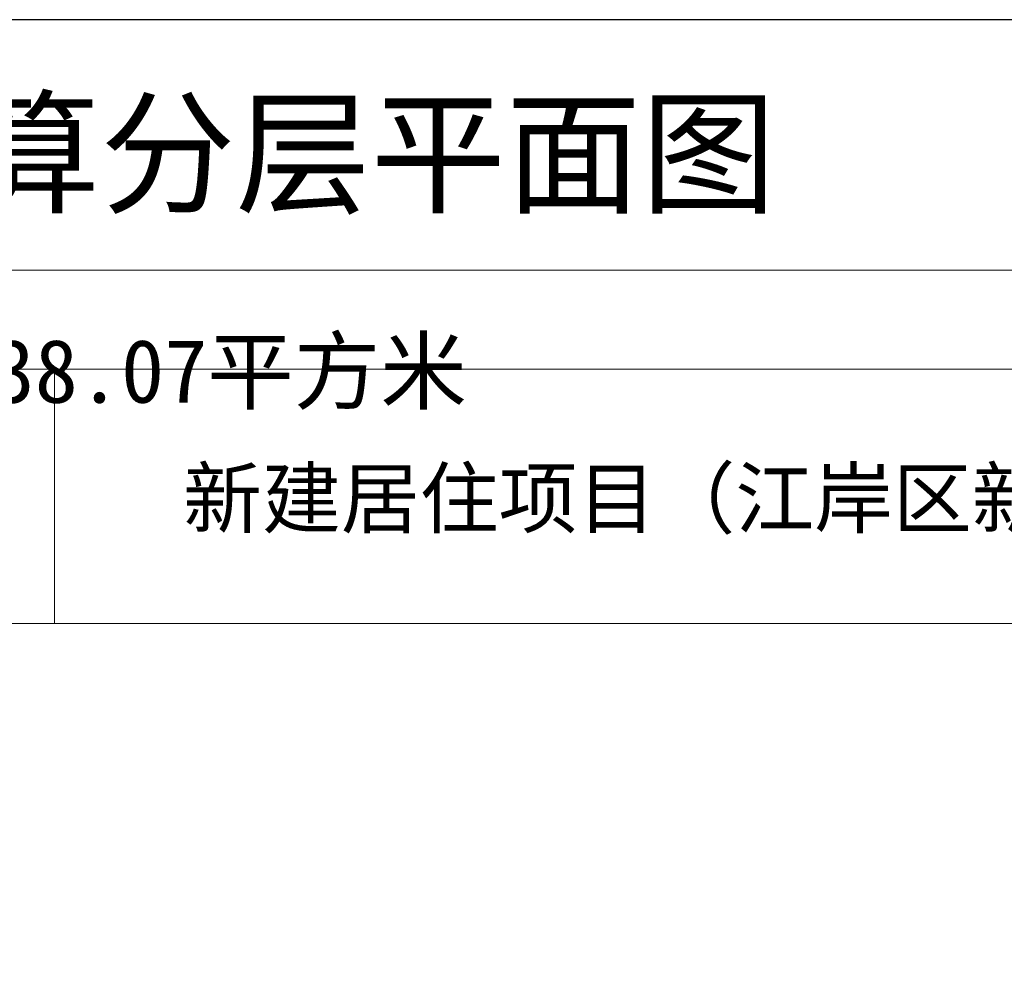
# Model space of a CAD drawing. Header units: millimetres. Extents: x 296296 to 297283, y 219875 to 220035.
# Tile 161 of 256: x 296890 to 296902, y 220022 to 220035. Entities that reach past the tile are written whole.
import ezdxf
from ezdxf.enums import TextEntityAlignment as Align

# ---------------------------------------------------------------- set-up
doc = ezdxf.new("R2010")
doc.units = ezdxf.units.MM
doc.layers.add('$计容结果', color=7, linetype='Continuous')
for name, color, linetype, lineweight in [('243100', 255, 'Continuous', 9), ('A21400', 255, 'Continuous', 9), ('A67000', 255, 'Continuous', 9), ('图廓', 255, 'Continuous', 9)]:
    doc.layers.add(name, color=color, linetype=linetype, lineweight=lineweight)
doc.layers.add('打印图框', color=252, linetype='Continuous', plot=False)
doc.styles.add('dw', font='simhei.ttf')
doc.styles.add('style1', font='simhei.ttf', dxfattribs={"width": 0.75})

msp = doc.modelspace()

# ---------------------------------------------------------------- linework, layer by layer
at = {"layer": '243100', "color": 7}
for p, q in [((296890.067, 220026.789), (296890.067, 220030.083)), ((296853.233, 220026.789), (296925.907, 220026.789))]:
    msp.add_line(p, q, dxfattribs=at)
at = {"layer": 'A21400', "color": 7}
for p, q in [((296851.951, 220031.365), (296927.19, 220031.365)), ((296853.233, 220030.083), (296925.907, 220030.083))]:
    msp.add_line(p, q, dxfattribs=at)
at = {"layer": '打印图框', "color": 6, "ltscale": 0.5}
msp.add_lwpolyline([(296847.93, 219973.815), (296929.996, 219973.815), (296929.996, 220034.605), (296847.93, 220034.605)], close=True, dxfattribs=at)

# ---------------------------------------------------------------- texts
at = {"layer": '$计容结果', "style": 'dw'}
msp.add_text('本层计容建筑面积738.07平方米', height=0.82066, dxfattribs=at).set_placement((296879.739, 220029.647))
at = {"layer": 'A67000', "color": 7, "style": 'dw', "width": 1}
msp.add_text('新建居住项目（江岸区新兴街二、三期地块）一期/13#楼', height=0.74811, dxfattribs=at).set_placement((296891.731, 220028.037))
at = {"layer": '图廓', "color": 7, "style": 'style1', "width": 1}
msp.add_text('单体建筑面积核算分层平面图', height=1.28248, dxfattribs=at).set_placement((296888.035, 220031.85), align=Align.BOTTOM_CENTER)

doc.saveas('drawing.dxf')
